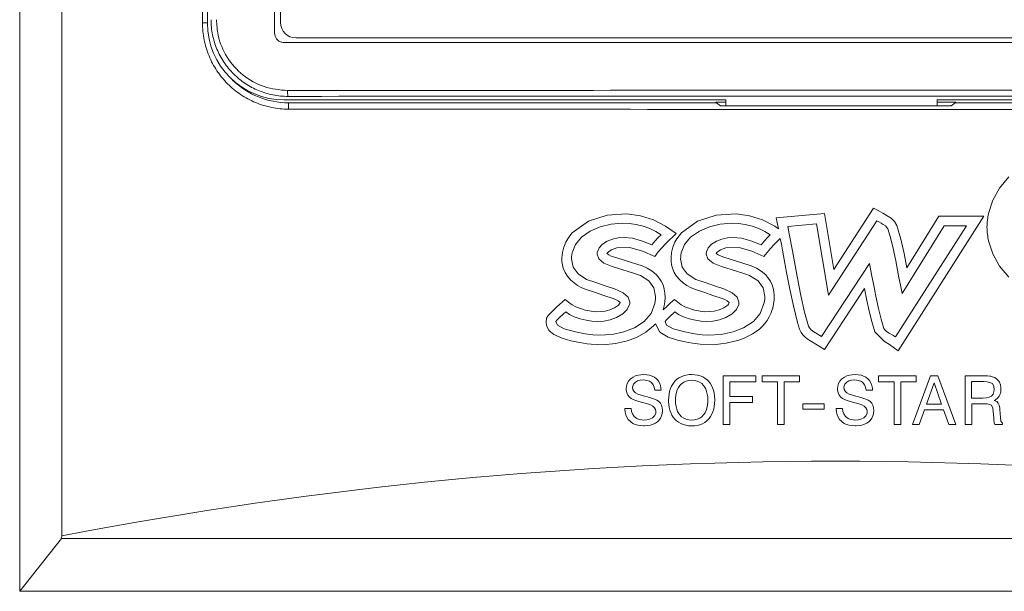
# Model space of a CAD drawing. Header units: inches. Extents: x 2934 to 6866, y 422 to 3136.
# Tile 20 of 84: x 3485 to 3536, y 1769 to 1799. Entities that reach past the tile are written whole.
import ezdxf

# ---------------------------------------------------------------- set-up
doc = ezdxf.new("R2010")
doc.units = ezdxf.units.IN
doc.header["$MEASUREMENT"] = 0
doc.layers.add('PWR_0400HP', color=7, linetype='Continuous')

# ---------------------------------------------------------------- blocks, each defined once
blk = doc.blocks.new('SSW6 S5 FRONT VIEW')
at = {"color": 7, "linetype": 'Continuous', "lineweight": 15}
for p, q in [((57.002, -205.699), (57.002, -74.106)), ((59.202, -74.167), (59.202, -202.812)), ((70.274, -176.621), (70.274, -85.621)), ((66.784, -125.777), (66.784, -176.112)), ((66.519, -127.699), (66.519, -176.099)), ((70.586, -132.923), (70.586, -176.076)), ((66.519, -176.099), (66.784, -176.099)), ((127.386, -176.876), (71.386, -176.876)), ((127.774, -177.121), (70.774, -177.121)), ((70.782, -180.111), (93.774, -180.111)), ((71.002, -180.586), (71.002, -180.258)), ((93.289, -180.258), (71.002, -180.258)), ((93.252, -180.232), (93.774, -180.232)), ((93.252, -180.232), (93.252, -180.258)), ((93.502, -180.407), (93.289, -180.258)), ((105.502, -180.407), (93.502, -180.407)), ((93.774, -180.111), (93.774, -180.407)), ((104.774, -180.111), (127.766, -180.111)), ((104.774, -180.111), (104.774, -180.407)), ((104.774, -180.232), (105.752, -180.232)), ((105.714, -180.258), (105.502, -180.407)), ((128.002, -180.258), (105.714, -180.258)), ((105.752, -180.232), (105.752, -180.258)), ((108.032, -184.698), (108.51, -184.117)), ((107.676, -185.333), (108.032, -184.698)), ((107.453, -186.014), (107.676, -185.333)), ((86.617, -186.428), (87.593, -186.105)), ((88.623, -186.036), (87.593, -186.105)), ((88.623, -186.036), (89.329, -186.136)), ((92.302, -186.428), (93.278, -186.105)), ((93.278, -186.105), (94.309, -186.036)), ((94.309, -186.036), (95.014, -186.136)), ((96.396, -186.244), (98.908, -186.018)), ((98.908, -186.018), (99.405, -188.933)), ((99.405, -188.933), (101.469, -185.741)), ((101.469, -185.741), (101.709, -185.871)), ((101.709, -185.871), (101.948, -186.002)), ((101.948, -186.002), (102.185, -186.136)), ((85.779, -187.028), (86.617, -186.428)), ((87.238, -186.712), (87.799, -186.575)), ((87.799, -186.575), (88.4, -186.529)), ((88.4, -186.529), (88.748, -186.547)), ((88.748, -186.547), (89.102, -186.6)), ((89.102, -186.6), (89.464, -186.688)), ((89.329, -186.136), (90.008, -186.349)), ((90.008, -186.349), (90.635, -186.684)), ((91.465, -187.027), (92.302, -186.428)), ((92.924, -186.712), (93.484, -186.575)), ((93.484, -186.575), (94.086, -186.529)), ((94.086, -186.529), (94.433, -186.547)), ((94.433, -186.547), (94.788, -186.6)), ((94.788, -186.6), (95.15, -186.688)), ((95.014, -186.136), (95.693, -186.349)), ((95.693, -186.349), (96.321, -186.684)), ((96.517, -186.822), (96.396, -186.244)), ((97.001, -186.692), (98.492, -186.558)), ((98.492, -186.558), (99.128, -190.283)), ((99.128, -190.283), (101.638, -186.402)), ((101.638, -186.402), (101.751, -186.464)), ((101.751, -186.464), (101.638, -186.402)), ((101.751, -186.464), (101.864, -186.528)), ((101.864, -186.528), (101.751, -186.464)), ((101.864, -186.528), (101.977, -186.593)), ((101.977, -186.593), (101.864, -186.528)), ((101.977, -186.593), (102.091, -186.672)), ((102.091, -186.672), (101.977, -186.593)), ((102.185, -186.136), (102.387, -186.27)), ((102.387, -186.27), (102.553, -186.431)), ((102.553, -186.431), (102.677, -186.639)), ((102.677, -186.639), (102.893, -187.367)), ((107.213, -186.156), (102.753, -193.175)), ((103.203, -188.852), (104.864, -186.156)), ((104.864, -186.156), (107.213, -186.156)), ((85.651, -187.182), (85.779, -187.028)), ((86.258, -187.259), (86.718, -186.939)), ((86.718, -186.939), (87.238, -186.712)), ((89.464, -186.688), (89.812, -186.808)), ((89.812, -186.808), (90.124, -186.956)), ((90.124, -186.956), (90.401, -187.13)), ((90.401, -187.13), (90.257, -187.272)), ((90.635, -186.684), (91.185, -187.072)), ((91.185, -187.072), (90.651, -187.585)), ((91.337, -187.182), (91.465, -187.027)), ((91.943, -187.259), (92.404, -186.939)), ((92.404, -186.939), (92.924, -186.712)), ((95.15, -186.688), (95.497, -186.808)), ((95.497, -186.808), (95.809, -186.956)), ((95.809, -186.956), (96.086, -187.13)), ((96.086, -187.13), (95.942, -187.272)), ((96.321, -186.684), (96.517, -186.822)), ((97.077, -187.086), (97.001, -186.692)), ((97.239, -187.958), (97.077, -187.086)), ((102.091, -186.672), (102.168, -186.747)), ((102.168, -186.747), (102.091, -186.672)), ((102.168, -186.747), (102.21, -186.819)), ((102.21, -186.819), (102.168, -186.747)), ((102.21, -186.819), (102.354, -187.279)), ((106.303, -186.657), (102.62, -192.452)), ((102.966, -190.191), (105.143, -186.657)), ((105.143, -186.657), (106.303, -186.657)), ((85.333, -187.781), (85.438, -187.513)), ((85.438, -187.513), (85.539, -187.34)), ((85.539, -187.34), (85.651, -187.182)), ((85.771, -188.063), (85.942, -187.634)), ((85.942, -187.634), (86.258, -187.259)), ((87.346, -187.627), (87.174, -187.809)), ((87.602, -187.469), (87.346, -187.627)), ((87.881, -187.36), (87.602, -187.469)), ((88.173, -187.294), (87.881, -187.36)), ((88.478, -187.272), (88.173, -187.294)), ((88.909, -187.313), (88.478, -187.272)), ((89.392, -187.438), (88.909, -187.313)), ((89.927, -187.646), (89.392, -187.438)), ((90.099, -187.444), (89.927, -187.646)), ((90.257, -187.272), (90.099, -187.444)), ((90.651, -187.585), (90.451, -187.803)), ((91.019, -187.781), (91.124, -187.513)), ((91.124, -187.513), (91.225, -187.34)), ((91.225, -187.34), (91.337, -187.182)), ((91.457, -188.063), (91.628, -187.634)), ((91.628, -187.634), (91.943, -187.259)), ((93.032, -187.627), (92.86, -187.809)), ((93.287, -187.469), (93.032, -187.627)), ((93.567, -187.36), (93.287, -187.469)), ((93.859, -187.294), (93.567, -187.36)), ((94.164, -187.272), (93.859, -187.294)), ((94.595, -187.313), (94.164, -187.272)), ((95.078, -187.438), (94.595, -187.313)), ((95.613, -187.646), (95.078, -187.438)), ((95.785, -187.444), (95.613, -187.646)), ((95.942, -187.272), (95.785, -187.444)), ((96.287, -187.637), (96.105, -187.839)), ((96.393, -187.529), (96.287, -187.637)), ((96.287, -187.637), (96.393, -187.529)), ((96.502, -187.424), (96.393, -187.529)), ((96.393, -187.529), (96.502, -187.424)), ((96.612, -187.319), (96.502, -187.424)), ((96.502, -187.424), (96.612, -187.319)), ((96.669, -187.622), (96.612, -187.319)), ((96.725, -187.925), (96.669, -187.622)), ((102.354, -187.279), (102.492, -187.837)), ((102.893, -187.367), (103.059, -188.106)), ((107.676, -188.128), (107.453, -187.447)), ((85.236, -188.335), (85.266, -188.051)), ((85.266, -188.051), (85.333, -187.781)), ((85.739, -188.283), (85.751, -188.175)), ((85.751, -188.175), (85.739, -188.283)), ((85.751, -188.175), (85.771, -188.063)), ((85.771, -188.063), (85.751, -188.175)), ((87.073, -188.098), (87.072, -188.141)), ((87.072, -188.141), (87.073, -188.098)), ((87.072, -188.141), (87.16, -188.391)), ((87.078, -188.056), (87.073, -188.098)), ((87.073, -188.098), (87.078, -188.056)), ((87.086, -188.014), (87.078, -188.056)), ((87.078, -188.056), (87.086, -188.014)), ((87.174, -187.809), (87.086, -188.014)), ((87.609, -188.065), (87.579, -188.109)), ((87.579, -188.109), (87.609, -188.065)), ((87.579, -188.109), (87.686, -188.181)), ((87.686, -188.181), (87.579, -188.109)), ((87.648, -188.028), (87.609, -188.065)), ((87.609, -188.065), (87.648, -188.028)), ((87.69, -187.996), (87.648, -188.028)), ((87.648, -188.028), (87.69, -187.996)), ((87.686, -188.181), (87.807, -188.236)), ((87.807, -188.236), (87.686, -188.181)), ((87.82, -187.922), (87.69, -187.996)), ((87.69, -187.996), (87.82, -187.922)), ((87.954, -187.864), (87.82, -187.922)), ((87.82, -187.922), (87.954, -187.864)), ((88.096, -187.819), (87.954, -187.864)), ((87.954, -187.864), (88.096, -187.819)), ((88.096, -187.819), (88.777, -187.798)), ((89.439, -187.986), (88.777, -187.798)), ((90.07, -188.254), (89.439, -187.986)), ((90.26, -188.027), (90.07, -188.254)), ((90.451, -187.803), (90.26, -188.027)), ((90.922, -188.335), (90.952, -188.051)), ((90.952, -188.051), (91.019, -187.781)), ((91.425, -188.283), (91.437, -188.175)), ((91.437, -188.175), (91.425, -188.283)), ((91.437, -188.175), (91.457, -188.063)), ((91.457, -188.063), (91.437, -188.175)), ((92.759, -188.098), (92.757, -188.141)), ((92.757, -188.141), (92.759, -188.098)), ((92.757, -188.141), (92.845, -188.391)), ((92.763, -188.056), (92.759, -188.098)), ((92.759, -188.098), (92.763, -188.056)), ((92.771, -188.014), (92.763, -188.056)), ((92.763, -188.056), (92.771, -188.014)), ((92.86, -187.809), (92.771, -188.014)), ((93.294, -188.066), (93.265, -188.109)), ((93.265, -188.109), (93.294, -188.066)), ((93.265, -188.109), (93.371, -188.181)), ((93.371, -188.181), (93.265, -188.109)), ((93.333, -188.029), (93.294, -188.066)), ((93.294, -188.066), (93.333, -188.029)), ((93.376, -187.996), (93.333, -188.029)), ((93.333, -188.029), (93.376, -187.996)), ((93.371, -188.181), (93.492, -188.235)), ((93.492, -188.235), (93.371, -188.181)), ((93.506, -187.922), (93.376, -187.996)), ((93.376, -187.996), (93.506, -187.922)), ((93.639, -187.864), (93.506, -187.922)), ((93.506, -187.922), (93.639, -187.864)), ((93.782, -187.819), (93.639, -187.864)), ((93.639, -187.864), (93.782, -187.819)), ((94.462, -187.798), (93.782, -187.819)), ((95.124, -187.985), (94.462, -187.798)), ((95.756, -188.254), (95.124, -187.985)), ((95.929, -188.046), (95.756, -188.254)), ((96.105, -187.839), (95.929, -188.046)), ((96.781, -188.228), (96.725, -187.925)), ((97.489, -189.307), (97.239, -187.958)), ((102.492, -187.837), (102.626, -188.494)), ((103.059, -188.106), (103.203, -188.852)), ((108.032, -188.763), (107.676, -188.128)), ((85.242, -188.516), (85.236, -188.335)), ((85.267, -188.69), (85.242, -188.516)), ((85.308, -188.865), (85.267, -188.69)), ((85.736, -188.388), (85.739, -188.283)), ((85.739, -188.283), (85.736, -188.388)), ((85.823, -188.811), (85.736, -188.388)), ((87.16, -188.391), (87.423, -188.606)), ((87.423, -188.606), (87.863, -188.784)), ((87.807, -188.236), (87.927, -188.28)), ((87.927, -188.28), (87.807, -188.236)), ((88.422, -188.433), (87.927, -188.28)), ((88.422, -188.433), (88.917, -188.585)), ((88.917, -188.585), (89.41, -188.742)), ((90.928, -188.516), (90.922, -188.335)), ((90.952, -188.689), (90.928, -188.516)), ((90.994, -188.865), (90.952, -188.689)), ((91.421, -188.388), (91.425, -188.283)), ((91.425, -188.283), (91.421, -188.388)), ((91.508, -188.811), (91.421, -188.388)), ((92.845, -188.391), (93.109, -188.606)), ((93.109, -188.606), (93.549, -188.784)), ((93.492, -188.235), (93.613, -188.28)), ((93.613, -188.28), (93.492, -188.235)), ((93.613, -188.28), (94.107, -188.433)), ((94.107, -188.433), (94.603, -188.585)), ((94.603, -188.585), (95.096, -188.742)), ((96.941, -189.1), (96.781, -188.228)), ((101.254, -188.634), (98.761, -192.424)), ((101.366, -189.2), (101.254, -188.634)), ((102.626, -188.494), (102.774, -189.27)), ((85.407, -189.091), (85.308, -188.865)), ((85.53, -189.289), (85.407, -189.091)), ((86.084, -189.167), (85.823, -188.811)), ((86.52, -189.456), (86.084, -189.167)), ((87.863, -188.784), (88.641, -189.024)), ((88.641, -189.024), (89.129, -189.177)), ((89.129, -189.177), (89.326, -189.243)), ((89.41, -188.742), (89.686, -188.865)), ((89.686, -188.865), (89.938, -189.029)), ((89.938, -189.029), (90.167, -189.225)), ((91.093, -189.091), (90.994, -188.865)), ((91.215, -189.289), (91.093, -189.091)), ((91.77, -189.167), (91.508, -188.811)), ((92.206, -189.456), (91.77, -189.167)), ((93.549, -188.784), (94.327, -189.024)), ((94.327, -189.024), (94.815, -189.177)), ((94.815, -189.177), (95.012, -189.243)), ((95.096, -188.742), (95.371, -188.865)), ((95.371, -188.865), (95.624, -189.029)), ((95.624, -189.029), (95.853, -189.225)), ((97.106, -189.97), (96.941, -189.1)), ((101.477, -189.766), (101.366, -189.2)), ((108.51, -189.344), (108.032, -188.763)), ((85.686, -189.478), (85.53, -189.289)), ((85.869, -189.64), (85.686, -189.478)), ((86.054, -189.767), (85.869, -189.64)), ((87.01, -189.621), (86.52, -189.456)), ((87.497, -189.785), (87.01, -189.621)), ((89.326, -189.243), (89.766, -189.533)), ((89.766, -189.533), (90.03, -189.9)), ((90.167, -189.225), (90.301, -189.387)), ((90.301, -189.387), (90.411, -189.553)), ((90.411, -189.553), (90.505, -189.74)), ((91.372, -189.478), (91.215, -189.289)), ((91.555, -189.64), (91.372, -189.478)), ((91.74, -189.767), (91.555, -189.64)), ((92.695, -189.621), (92.206, -189.456)), ((93.183, -189.785), (92.695, -189.621)), ((95.012, -189.243), (95.452, -189.533)), ((95.452, -189.533), (95.716, -189.9)), ((95.853, -189.225), (95.986, -189.386)), ((95.986, -189.386), (96.096, -189.553)), ((96.096, -189.553), (96.191, -189.74)), ((97.684, -190.298), (97.489, -189.307)), ((102.774, -189.27), (102.887, -189.835)), ((86.246, -189.875), (86.054, -189.767)), ((86.452, -189.961), (86.246, -189.875)), ((86.937, -190.122), (86.452, -189.961)), ((87.421, -190.285), (86.937, -190.122)), ((87.983, -189.95), (87.497, -189.785)), ((88.423, -190.146), (87.983, -189.95)), ((88.687, -190.374), (88.423, -190.146)), ((90.03, -189.9), (90.118, -190.346)), ((90.505, -189.74), (90.571, -189.959)), ((90.571, -189.959), (90.607, -190.176)), ((90.607, -190.176), (90.617, -190.405)), ((91.931, -189.875), (91.74, -189.767)), ((92.138, -189.961), (91.931, -189.875)), ((92.622, -190.122), (92.138, -189.961)), ((93.107, -190.285), (92.622, -190.122)), ((93.669, -189.95), (93.183, -189.785)), ((94.109, -190.146), (93.669, -189.95)), ((94.373, -190.374), (94.109, -190.146)), ((95.716, -189.9), (95.804, -190.346)), ((96.191, -189.74), (96.264, -189.976)), ((96.264, -189.976), (96.298, -190.263)), ((97.291, -190.836), (97.106, -189.97)), ((101, -189.931), (98.917, -193.097)), ((101.122, -190.558), (101, -189.931)), ((101.586, -190.331), (101.477, -189.766)), ((102.887, -189.835), (102.966, -190.191)), ((84.982, -190.891), (85.41, -190.502)), ((85.41, -190.502), (85.589, -190.641)), ((85.589, -190.641), (85.768, -190.773)), ((87.903, -190.453), (87.421, -190.285)), ((88.032, -190.505), (87.903, -190.453)), ((87.903, -190.453), (88.032, -190.505)), ((88.163, -190.571), (88.032, -190.505)), ((88.032, -190.505), (88.163, -190.571)), ((88.163, -190.571), (88.271, -190.656)), ((88.271, -190.656), (88.163, -190.571)), ((88.226, -190.749), (88.251, -190.707)), ((88.251, -190.707), (88.226, -190.749)), ((88.251, -190.707), (88.271, -190.656)), ((88.271, -190.656), (88.251, -190.707)), ((88.775, -190.636), (88.687, -190.374)), ((88.761, -190.763), (88.769, -190.721)), ((88.769, -190.721), (88.761, -190.763)), ((88.769, -190.721), (88.773, -190.678)), ((88.773, -190.678), (88.769, -190.721)), ((88.773, -190.678), (88.775, -190.636)), ((88.775, -190.636), (88.773, -190.678)), ((90.075, -190.714), (89.879, -191.225)), ((90.099, -190.588), (90.075, -190.714)), ((90.075, -190.714), (90.099, -190.588)), ((90.113, -190.465), (90.099, -190.588)), ((90.099, -190.588), (90.113, -190.465)), ((90.118, -190.346), (90.113, -190.465)), ((90.113, -190.465), (90.118, -190.346)), ((90.598, -190.621), (90.561, -190.831)), ((90.617, -190.405), (90.598, -190.621)), ((90.701, -190.86), (90.899, -190.681)), ((90.899, -190.681), (91.096, -190.502)), ((91.096, -190.502), (91.274, -190.64)), ((91.274, -190.64), (91.453, -190.773)), ((93.589, -190.453), (93.107, -190.285)), ((93.717, -190.505), (93.589, -190.453)), ((93.589, -190.453), (93.717, -190.505)), ((93.848, -190.571), (93.717, -190.505)), ((93.717, -190.505), (93.848, -190.571)), ((93.957, -190.656), (93.848, -190.571)), ((93.848, -190.571), (93.957, -190.656)), ((93.911, -190.749), (93.937, -190.707)), ((93.937, -190.707), (93.911, -190.749)), ((93.937, -190.707), (93.957, -190.656)), ((93.957, -190.656), (93.937, -190.707)), ((94.461, -190.636), (94.373, -190.374)), ((94.446, -190.763), (94.454, -190.721)), ((94.454, -190.721), (94.446, -190.763)), ((94.454, -190.721), (94.459, -190.678)), ((94.459, -190.678), (94.454, -190.721)), ((94.459, -190.678), (94.461, -190.636)), ((94.461, -190.636), (94.459, -190.678)), ((95.761, -190.714), (95.565, -191.225)), ((95.785, -190.588), (95.761, -190.714)), ((95.761, -190.714), (95.785, -190.588)), ((95.799, -190.465), (95.785, -190.588)), ((95.785, -190.588), (95.799, -190.465)), ((95.804, -190.346), (95.799, -190.465)), ((95.799, -190.465), (95.804, -190.346)), ((96.293, -190.54), (96.249, -190.824)), ((96.298, -190.263), (96.293, -190.54)), ((97.881, -191.157), (97.684, -190.298)), ((101.243, -191.104), (101.122, -190.558)), ((101.724, -190.97), (101.586, -190.331)), ((84.529, -191.332), (84.674, -191.179)), ((84.674, -191.179), (84.827, -191.033)), ((84.827, -191.033), (84.982, -190.891)), ((85.155, -191.411), (85.439, -191.152)), ((85.439, -191.152), (85.629, -191.279)), ((85.768, -190.773), (85.96, -190.887)), ((85.96, -190.887), (86.455, -191.061)), ((86.455, -191.061), (86.968, -191.141)), ((86.968, -191.141), (87.49, -191.105)), ((87.49, -191.105), (87.74, -191.038)), ((87.74, -191.038), (87.978, -190.937)), ((88.191, -190.791), (87.978, -190.937)), ((88.082, -191.442), (88.419, -191.253)), ((88.191, -190.791), (88.226, -190.749)), ((88.226, -190.749), (88.191, -190.791)), ((88.419, -191.253), (88.645, -191.027)), ((88.645, -191.027), (88.761, -190.763)), ((89.879, -191.225), (89.526, -191.647)), ((90.561, -190.831), (90.505, -191.04)), ((90.505, -191.04), (90.701, -190.86)), ((90.841, -191.411), (91.124, -191.152)), ((91.124, -191.152), (91.314, -191.279)), ((91.453, -190.773), (91.646, -190.887)), ((91.646, -190.887), (92.14, -191.061)), ((92.14, -191.061), (92.653, -191.141)), ((92.653, -191.141), (93.175, -191.105)), ((93.175, -191.105), (93.425, -191.038)), ((93.425, -191.038), (93.664, -190.937)), ((93.664, -190.937), (93.876, -190.791)), ((93.768, -191.442), (94.104, -191.253)), ((93.876, -190.791), (93.911, -190.749)), ((93.911, -190.749), (93.876, -190.791)), ((94.104, -191.253), (94.33, -191.027)), ((94.33, -191.027), (94.446, -190.763)), ((95.565, -191.225), (95.212, -191.647)), ((96.134, -191.201), (96.035, -191.402)), ((96.177, -191.076), (96.134, -191.201)), ((96.134, -191.201), (96.177, -191.076)), ((96.216, -190.952), (96.177, -191.076)), ((96.177, -191.076), (96.216, -190.952)), ((96.249, -190.824), (96.216, -190.952)), ((96.216, -190.952), (96.249, -190.824)), ((97.506, -191.695), (97.291, -190.836)), ((98.082, -191.887), (97.881, -191.157)), ((101.378, -191.645), (101.243, -191.104)), ((101.864, -191.529), (101.724, -190.97)), ((84.415, -191.691), (84.438, -191.48)), ((84.435, -191.846), (84.415, -191.691)), ((84.415, -191.691), (84.435, -191.846)), ((84.438, -191.48), (84.529, -191.332)), ((84.529, -191.332), (84.438, -191.48)), ((84.923, -191.647), (84.983, -191.576)), ((84.983, -191.576), (84.923, -191.647)), ((85.006, -191.845), (84.923, -191.647)), ((84.983, -191.576), (85.155, -191.411)), ((85.629, -191.279), (85.879, -191.397)), ((85.879, -191.397), (86.188, -191.505)), ((86.188, -191.505), (86.503, -191.584)), ((86.503, -191.584), (86.797, -191.631)), ((86.797, -191.631), (87.072, -191.647)), ((87.072, -191.647), (87.419, -191.624)), ((87.419, -191.624), (87.756, -191.556)), ((87.756, -191.556), (88.082, -191.442)), ((89.526, -191.647), (89.015, -191.979)), ((90.11, -191.763), (90.017, -191.868)), ((90.017, -191.868), (90.11, -191.763)), ((90.339, -192.2), (90.11, -191.763)), ((90.608, -191.647), (90.669, -191.576)), ((90.669, -191.576), (90.608, -191.647)), ((90.692, -191.845), (90.608, -191.647)), ((90.669, -191.576), (90.841, -191.411)), ((91.314, -191.279), (91.564, -191.397)), ((91.564, -191.397), (91.874, -191.505)), ((91.874, -191.505), (92.188, -191.584)), ((92.188, -191.584), (92.483, -191.631)), ((92.483, -191.631), (92.757, -191.647)), ((92.757, -191.647), (93.105, -191.624)), ((93.105, -191.624), (93.442, -191.556)), ((93.442, -191.556), (93.768, -191.442)), ((95.212, -191.647), (94.701, -191.979)), ((95.792, -191.768), (95.667, -191.9)), ((95.923, -191.587), (95.792, -191.768)), ((96.035, -191.402), (95.923, -191.587)), ((97.556, -191.877), (97.506, -191.695)), ((101.535, -192.182), (101.378, -191.645)), ((102.004, -192.007), (101.864, -191.529)), ((84.488, -191.985), (84.435, -191.846)), ((84.435, -191.846), (84.488, -191.985)), ((84.561, -192.1), (84.488, -191.985)), ((84.488, -191.985), (84.561, -192.1)), ((84.642, -192.185), (84.561, -192.1)), ((84.561, -192.1), (84.642, -192.185)), ((84.725, -192.258), (84.642, -192.185)), ((84.642, -192.185), (84.725, -192.258)), ((84.82, -192.328), (84.725, -192.258)), ((84.725, -192.258), (84.82, -192.328)), ((85.35, -192.027), (85.006, -191.845)), ((85.955, -192.191), (85.35, -192.027)), ((86.454, -192.285), (85.955, -192.191)), ((86.857, -192.342), (86.454, -192.285)), ((88.467, -192.191), (87.85, -192.318)), ((89.015, -191.979), (88.467, -192.191)), ((89.604, -192.21), (89.15, -192.466)), ((90.017, -191.868), (89.604, -192.21)), ((90.776, -192.463), (90.339, -192.2)), ((91.036, -192.027), (90.692, -191.845)), ((91.64, -192.191), (91.036, -192.027)), ((92.139, -192.285), (91.64, -192.191)), ((92.542, -192.342), (92.139, -192.285)), ((94.153, -192.191), (93.536, -192.318)), ((94.701, -191.979), (94.153, -192.191)), ((95.4, -192.138), (95.173, -192.287)), ((95.538, -192.022), (95.4, -192.138)), ((95.667, -191.9), (95.538, -192.022)), ((97.615, -192.055), (97.556, -191.877)), ((97.694, -192.226), (97.615, -192.055)), ((97.788, -192.344), (97.694, -192.226)), ((97.694, -192.226), (97.788, -192.344)), ((98.133, -191.98), (98.082, -191.887)), ((98.082, -191.887), (98.133, -191.98)), ((98.227, -192.082), (98.133, -191.98)), ((98.133, -191.98), (98.227, -192.082)), ((98.365, -192.191), (98.227, -192.082)), ((98.761, -192.424), (98.365, -192.191)), ((102.039, -192.689), (101.535, -192.182)), ((102.052, -192.085), (102.004, -192.007)), ((102.004, -192.007), (102.052, -192.085)), ((102.146, -192.167), (102.052, -192.085)), ((102.052, -192.085), (102.146, -192.167)), ((102.288, -192.255), (102.146, -192.167)), ((102.146, -192.167), (102.288, -192.255)), ((102.466, -192.358), (102.288, -192.255)), ((85.246, -192.52), (84.82, -192.328)), ((85.697, -192.647), (85.246, -192.52)), ((86.156, -192.74), (85.697, -192.647)), ((86.355, -192.775), (86.156, -192.74)), ((86.554, -192.807), (86.355, -192.775)), ((87.163, -192.36), (86.857, -192.342)), ((87.85, -192.318), (87.163, -192.36)), ((88.026, -192.797), (87.392, -192.858)), ((88.026, -192.797), (88.649, -192.659)), ((89.15, -192.466), (88.649, -192.659)), ((91.26, -192.616), (90.776, -192.463)), ((91.65, -192.704), (91.26, -192.616)), ((92.044, -192.777), (91.65, -192.704)), ((92.44, -192.834), (92.044, -192.777)), ((92.849, -192.36), (92.542, -192.342)), ((93.536, -192.318), (92.849, -192.36)), ((93.796, -192.784), (93.119, -192.857)), ((94.456, -192.62), (93.796, -192.784)), ((94.695, -192.531), (94.456, -192.62)), ((94.94, -192.416), (94.695, -192.531)), ((95.173, -192.287), (94.94, -192.416)), ((97.889, -192.447), (97.788, -192.344)), ((97.788, -192.344), (97.889, -192.447)), ((98.003, -192.546), (97.889, -192.447)), ((97.889, -192.447), (98.003, -192.546)), ((98.917, -193.097), (98.003, -192.546)), ((102.307, -192.846), (102.039, -192.689)), ((102.577, -192.424), (102.466, -192.358)), ((102.466, -192.358), (102.577, -192.424)), ((102.62, -192.452), (102.577, -192.424)), ((102.577, -192.424), (102.62, -192.452)), ((86.754, -192.834), (86.554, -192.807)), ((87.392, -192.858), (86.754, -192.834)), ((93.119, -192.857), (92.44, -192.834)), ((102.753, -193.175), (102.307, -192.846)), ((88.643, -194.877), (88.709, -194.757)), ((88.709, -194.757), (88.643, -194.877)), ((88.709, -194.757), (88.799, -194.651)), ((88.799, -194.651), (88.709, -194.757)), ((88.799, -194.651), (88.839, -194.616)), ((88.839, -194.616), (88.799, -194.651)), ((88.839, -194.616), (88.948, -194.539)), ((88.948, -194.539), (88.839, -194.616)), ((88.948, -194.539), (89.07, -194.481)), ((89.07, -194.481), (88.948, -194.539)), ((89.072, -194.804), (88.974, -194.908)), ((88.974, -194.908), (89.072, -194.804)), ((89.07, -194.481), (89.205, -194.442)), ((89.205, -194.442), (89.07, -194.481)), ((89.18, -194.744), (89.072, -194.804)), ((89.072, -194.804), (89.18, -194.744)), ((89.316, -194.708), (89.18, -194.744)), ((89.18, -194.744), (89.316, -194.708)), ((89.205, -194.442), (89.355, -194.417)), ((89.355, -194.417), (89.205, -194.442)), ((89.487, -194.693), (89.316, -194.708)), ((89.316, -194.708), (89.487, -194.693)), ((89.355, -194.417), (89.498, -194.409)), ((89.498, -194.409), (89.355, -194.417)), ((89.662, -194.714), (89.487, -194.693)), ((89.498, -194.409), (89.662, -194.419)), ((89.662, -194.419), (89.498, -194.409)), ((89.662, -194.419), (89.809, -194.445)), ((89.809, -194.445), (89.662, -194.419)), ((89.793, -194.758), (89.662, -194.714)), ((89.662, -194.714), (89.793, -194.758)), ((89.906, -194.831), (89.793, -194.758)), ((89.793, -194.758), (89.906, -194.831)), ((89.809, -194.445), (89.942, -194.489)), ((89.942, -194.489), (89.809, -194.445)), ((89.995, -194.939), (89.906, -194.831)), ((89.906, -194.831), (89.995, -194.939)), ((89.942, -194.489), (90.061, -194.55)), ((90.061, -194.55), (89.942, -194.489)), ((90.061, -194.55), (90.16, -194.625)), ((90.16, -194.625), (90.061, -194.55)), ((90.16, -194.625), (90.254, -194.726)), ((90.254, -194.726), (90.16, -194.625)), ((90.254, -194.726), (90.324, -194.842)), ((90.324, -194.842), (90.254, -194.726)), ((90.324, -194.842), (90.373, -194.974)), ((90.373, -194.974), (90.324, -194.842)), ((91.084, -194.799), (91.008, -194.905)), ((91.116, -194.763), (91.084, -194.799)), ((91.214, -194.668), (91.116, -194.763)), ((91.321, -194.588), (91.214, -194.668)), ((91.441, -194.523), (91.321, -194.588)), ((91.569, -194.472), (91.441, -194.523)), ((91.47, -194.888), (91.581, -194.81)), ((91.71, -194.437), (91.569, -194.472)), ((91.581, -194.81), (91.707, -194.755)), ((91.707, -194.755), (91.846, -194.721)), ((91.86, -194.416), (91.71, -194.437)), ((91.846, -194.721), (91.999, -194.709)), ((91.999, -194.409), (91.86, -194.416)), ((92.158, -194.417), (91.999, -194.409)), ((91.999, -194.709), (92.144, -194.72)), ((92.144, -194.72), (92.283, -194.752)), ((92.306, -194.44), (92.158, -194.417)), ((92.283, -194.752), (92.409, -194.807)), ((92.444, -194.478), (92.306, -194.44)), ((92.409, -194.807), (92.522, -194.884)), ((92.572, -194.53), (92.444, -194.478)), ((92.69, -194.598), (92.572, -194.53)), ((92.797, -194.68), (92.69, -194.598)), ((92.881, -194.763), (92.797, -194.68)), ((92.961, -194.865), (92.881, -194.763)), ((93.631, -194.475), (95.334, -194.475)), ((93.631, -197.014), (93.631, -194.475)), ((93.976, -194.795), (93.976, -195.557)), ((95.334, -194.795), (93.976, -194.795)), ((95.334, -194.475), (95.334, -194.795)), ((95.672, -194.475), (97.619, -194.475)), ((95.672, -194.784), (95.672, -194.475)), ((96.473, -194.784), (95.672, -194.784)), ((96.473, -197.014), (96.473, -194.784)), ((96.819, -194.784), (96.819, -197.014)), ((97.619, -194.784), (96.819, -194.784)), ((97.619, -194.475), (97.619, -194.784)), ((99.65, -194.877), (99.716, -194.757)), ((99.716, -194.757), (99.65, -194.877)), ((99.716, -194.757), (99.806, -194.651)), ((99.806, -194.651), (99.716, -194.757)), ((99.806, -194.651), (99.846, -194.616)), ((99.846, -194.616), (99.806, -194.651)), ((99.846, -194.616), (99.954, -194.539)), ((99.954, -194.539), (99.846, -194.616)), ((99.954, -194.539), (100.077, -194.481)), ((100.077, -194.481), (99.954, -194.539)), ((100.078, -194.804), (99.98, -194.908)), ((99.98, -194.908), (100.078, -194.804)), ((100.077, -194.481), (100.211, -194.442)), ((100.211, -194.442), (100.077, -194.481)), ((100.187, -194.744), (100.078, -194.804)), ((100.078, -194.804), (100.187, -194.744)), ((100.323, -194.708), (100.187, -194.744)), ((100.187, -194.744), (100.323, -194.708)), ((100.211, -194.442), (100.361, -194.417)), ((100.361, -194.417), (100.211, -194.442)), ((100.494, -194.693), (100.323, -194.708)), ((100.361, -194.417), (100.505, -194.409)), ((100.505, -194.409), (100.361, -194.417)), ((100.668, -194.714), (100.494, -194.693)), ((100.505, -194.409), (100.668, -194.419)), ((100.668, -194.419), (100.505, -194.409)), ((100.668, -194.419), (100.815, -194.445)), ((100.815, -194.445), (100.668, -194.419)), ((100.8, -194.758), (100.668, -194.714)), ((100.668, -194.714), (100.8, -194.758)), ((100.912, -194.831), (100.8, -194.758)), ((100.8, -194.758), (100.912, -194.831)), ((100.815, -194.445), (100.948, -194.489)), ((100.948, -194.489), (100.815, -194.445)), ((101.002, -194.939), (100.912, -194.831)), ((100.912, -194.831), (101.002, -194.939)), ((100.948, -194.489), (101.068, -194.55)), ((101.068, -194.55), (100.948, -194.489)), ((101.068, -194.55), (101.167, -194.625)), ((101.167, -194.625), (101.068, -194.55)), ((101.167, -194.625), (101.26, -194.726)), ((101.26, -194.726), (101.167, -194.625)), ((101.26, -194.726), (101.331, -194.842)), ((101.331, -194.842), (101.26, -194.726)), ((101.331, -194.842), (101.38, -194.974)), ((101.38, -194.974), (101.331, -194.842)), ((101.734, -194.784), (101.734, -194.475)), ((101.734, -194.475), (103.682, -194.475)), ((102.535, -194.784), (101.734, -194.784)), ((102.535, -197.014), (102.535, -194.784)), ((102.881, -194.784), (102.881, -197.014)), ((103.682, -194.784), (102.881, -194.784)), ((103.489, -197.014), (104.431, -194.475)), ((103.682, -194.475), (103.682, -194.784)), ((104.621, -194.839), (104.223, -195.959)), ((104.431, -194.475), (104.812, -194.475)), ((105.014, -195.959), (104.621, -194.839)), ((104.812, -194.475), (105.757, -197.014)), ((106.239, -194.475), (107.222, -194.475)), ((106.239, -197.014), (106.239, -194.475)), ((106.577, -194.773), (106.577, -195.633)), ((107.199, -194.773), (106.577, -194.773)), ((107.393, -194.787), (107.199, -194.773)), ((107.222, -194.475), (107.399, -194.48)), ((107.528, -194.819), (107.393, -194.787)), ((107.399, -194.48), (107.532, -194.491)), ((107.532, -194.491), (107.399, -194.48)), ((107.655, -194.883), (107.528, -194.819)), ((107.532, -194.491), (107.575, -194.497)), ((107.575, -194.497), (107.532, -194.491)), ((107.575, -194.497), (107.717, -194.538)), ((107.717, -194.538), (107.575, -194.497)), ((107.717, -194.538), (107.777, -194.565)), ((107.777, -194.565), (107.717, -194.538)), ((107.777, -194.565), (107.896, -194.65)), ((107.896, -194.65), (107.777, -194.565)), ((107.896, -194.65), (107.99, -194.758)), ((107.99, -194.758), (107.896, -194.65)), ((107.99, -194.758), (108.02, -194.81)), ((108.02, -194.81), (107.99, -194.758)), ((108.02, -194.81), (108.072, -194.937)), ((108.072, -194.937), (108.02, -194.81)), ((88.591, -195.162), (88.605, -195.012)), ((88.605, -195.012), (88.591, -195.162)), ((88.593, -195.212), (88.591, -195.162)), ((88.591, -195.162), (88.593, -195.212)), ((88.617, -195.361), (88.593, -195.212)), ((88.593, -195.212), (88.617, -195.361)), ((88.605, -195.012), (88.643, -194.877)), ((88.643, -194.877), (88.605, -195.012)), ((88.672, -195.486), (88.617, -195.361)), ((88.617, -195.361), (88.672, -195.486)), ((88.974, -194.908), (88.913, -195.066)), ((88.913, -195.066), (88.974, -194.908)), ((88.913, -195.066), (88.939, -195.196)), ((88.939, -195.196), (88.913, -195.066)), ((88.939, -195.196), (88.991, -195.281)), ((88.991, -195.281), (88.939, -195.196)), ((88.991, -195.281), (89.078, -195.359)), ((89.078, -195.359), (88.991, -195.281)), ((89.078, -195.359), (89.2, -195.428)), ((89.2, -195.428), (89.078, -195.359)), ((90.05, -195.067), (89.995, -194.939)), ((89.995, -194.939), (90.05, -195.067)), ((90.076, -195.222), (90.05, -195.067)), ((90.05, -195.067), (90.076, -195.222)), ((90.405, -195.22), (90.076, -195.222)), ((90.373, -194.974), (90.399, -195.119)), ((90.399, -195.119), (90.373, -194.974)), ((90.399, -195.119), (90.405, -195.22)), ((90.405, -195.22), (90.399, -195.119)), ((90.849, -195.28), (90.82, -195.427)), ((90.89, -195.145), (90.849, -195.28)), ((90.944, -195.02), (90.89, -195.145)), ((91.008, -194.905), (90.944, -195.02)), ((91.171, -195.482), (91.2, -195.336)), ((91.2, -195.336), (91.246, -195.206)), ((91.246, -195.206), (91.304, -195.089)), ((91.304, -195.089), (91.378, -194.985)), ((91.378, -194.985), (91.47, -194.888)), ((92.522, -194.884), (92.618, -194.985)), ((92.618, -194.985), (92.666, -195.047)), ((92.666, -195.047), (92.728, -195.16)), ((92.728, -195.16), (92.777, -195.286)), ((92.777, -195.286), (92.812, -195.427)), ((93.03, -194.975), (92.961, -194.865)), ((93.086, -195.098), (93.03, -194.975)), ((93.132, -195.229), (93.086, -195.098)), ((93.166, -195.371), (93.132, -195.229)), ((99.598, -195.162), (99.612, -195.012)), ((99.612, -195.012), (99.598, -195.162)), ((99.599, -195.212), (99.598, -195.162)), ((99.598, -195.162), (99.599, -195.212)), ((99.624, -195.361), (99.599, -195.212)), ((99.599, -195.212), (99.624, -195.361)), ((99.612, -195.012), (99.65, -194.877)), ((99.65, -194.877), (99.612, -195.012)), ((99.679, -195.486), (99.624, -195.361)), ((99.624, -195.361), (99.679, -195.486)), ((99.98, -194.908), (99.92, -195.066)), ((99.92, -195.066), (99.98, -194.908)), ((99.92, -195.066), (99.945, -195.196)), ((99.945, -195.196), (99.92, -195.066)), ((99.945, -195.196), (99.997, -195.281)), ((99.997, -195.281), (99.945, -195.196)), ((99.997, -195.281), (100.084, -195.359)), ((100.084, -195.359), (99.997, -195.281)), ((100.084, -195.359), (100.207, -195.428)), ((100.207, -195.428), (100.084, -195.359)), ((101.057, -195.067), (101.002, -194.939)), ((101.002, -194.939), (101.057, -195.067)), ((101.083, -195.222), (101.057, -195.067)), ((101.057, -195.067), (101.083, -195.222)), ((101.412, -195.22), (101.083, -195.222)), ((101.38, -194.974), (101.406, -195.119)), ((101.406, -195.119), (101.38, -194.974)), ((101.406, -195.119), (101.412, -195.22)), ((101.412, -195.22), (101.406, -195.119)), ((107.727, -195.026), (107.655, -194.883)), ((107.696, -195.434), (107.739, -195.3)), ((107.747, -195.185), (107.727, -195.026)), ((107.739, -195.3), (107.747, -195.185)), ((108.089, -195.332), (108.048, -195.466)), ((108.048, -195.466), (108.089, -195.332)), ((108.072, -194.937), (108.098, -195.081)), ((108.098, -195.081), (108.072, -194.937)), ((108.103, -195.179), (108.089, -195.332)), ((108.089, -195.332), (108.103, -195.179)), ((108.098, -195.081), (108.103, -195.179)), ((108.103, -195.179), (108.098, -195.081)), ((88.758, -195.589), (88.672, -195.486)), ((88.672, -195.486), (88.758, -195.589)), ((88.764, -195.595), (88.758, -195.589)), ((88.758, -195.589), (88.764, -195.595)), ((88.845, -195.653), (88.764, -195.595)), ((88.764, -195.595), (88.845, -195.653)), ((88.954, -195.708), (88.845, -195.653)), ((88.845, -195.653), (88.954, -195.708)), ((89.088, -195.761), (88.954, -195.708)), ((88.954, -195.708), (89.088, -195.761)), ((89.251, -195.813), (89.088, -195.761)), ((89.088, -195.761), (89.251, -195.813)), ((89.2, -195.428), (89.358, -195.489)), ((89.358, -195.489), (89.2, -195.428)), ((89.44, -195.862), (89.251, -195.813)), ((89.358, -195.489), (89.547, -195.54)), ((89.498, -195.876), (89.44, -195.862)), ((89.44, -195.862), (89.498, -195.876)), ((89.547, -195.54), (89.689, -195.575)), ((89.689, -195.575), (89.547, -195.54)), ((89.689, -195.575), (89.726, -195.584)), ((89.726, -195.584), (89.689, -195.575)), ((89.726, -195.584), (89.913, -195.633)), ((89.913, -195.633), (90.064, -195.685)), ((90.064, -195.685), (89.913, -195.633)), ((90.064, -195.685), (90.183, -195.739)), ((90.183, -195.739), (90.064, -195.685)), ((90.183, -195.739), (90.272, -195.796)), ((90.272, -195.796), (90.368, -195.902)), ((90.368, -195.902), (90.272, -195.796)), ((90.801, -195.581), (90.795, -195.748)), ((90.795, -195.748), (90.797, -195.807)), ((90.797, -195.807), (90.806, -195.969)), ((90.82, -195.427), (90.801, -195.581)), ((91.152, -195.748), (91.155, -195.641)), ((91.159, -195.914), (91.152, -195.748)), ((91.155, -195.641), (91.171, -195.482)), ((92.812, -195.427), (92.834, -195.579)), ((92.838, -195.85), (92.823, -196.009)), ((92.841, -195.748), (92.834, -195.579)), ((92.841, -195.748), (92.838, -195.85)), ((93.187, -195.524), (93.166, -195.371)), ((93.196, -195.687), (93.187, -195.524)), ((93.192, -195.913), (93.198, -195.748)), ((93.198, -195.748), (93.196, -195.687)), ((93.976, -195.557), (95.162, -195.557)), ((93.976, -195.865), (93.976, -197.014)), ((95.162, -195.865), (93.976, -195.865)), ((95.162, -195.557), (95.162, -195.865)), ((99.765, -195.589), (99.679, -195.486)), ((99.679, -195.486), (99.765, -195.589)), ((99.771, -195.595), (99.765, -195.589)), ((99.765, -195.589), (99.771, -195.595)), ((99.852, -195.653), (99.771, -195.595)), ((99.771, -195.595), (99.852, -195.653)), ((99.96, -195.708), (99.852, -195.653)), ((99.852, -195.653), (99.96, -195.708)), ((100.095, -195.761), (99.96, -195.708)), ((99.96, -195.708), (100.095, -195.761)), ((100.257, -195.813), (100.095, -195.761)), ((100.095, -195.761), (100.257, -195.813)), ((100.207, -195.428), (100.364, -195.489)), ((100.364, -195.489), (100.207, -195.428)), ((100.447, -195.862), (100.257, -195.813)), ((100.364, -195.489), (100.554, -195.54)), ((100.505, -195.876), (100.447, -195.862)), ((100.447, -195.862), (100.505, -195.876)), ((100.554, -195.54), (100.696, -195.575)), ((100.696, -195.575), (100.554, -195.54)), ((100.696, -195.575), (100.733, -195.584)), ((100.733, -195.584), (100.696, -195.575)), ((100.733, -195.584), (100.919, -195.633)), ((100.919, -195.633), (101.071, -195.685)), ((101.071, -195.685), (100.919, -195.633)), ((101.071, -195.685), (101.19, -195.739)), ((101.19, -195.739), (101.071, -195.685)), ((101.19, -195.739), (101.278, -195.796)), ((101.278, -195.796), (101.19, -195.739)), ((101.278, -195.796), (101.375, -195.902)), ((101.375, -195.902), (101.278, -195.796)), ((106.577, -195.633), (107.165, -195.633)), ((107.165, -195.633), (107.343, -195.624)), ((107.343, -195.624), (107.487, -195.595)), ((107.487, -195.595), (107.61, -195.538)), ((107.61, -195.538), (107.696, -195.434)), ((107.814, -195.726), (107.754, -195.757)), ((107.754, -195.757), (107.814, -195.726)), ((107.754, -195.757), (107.892, -195.821)), ((107.892, -195.821), (107.754, -195.757)), ((107.929, -195.638), (107.814, -195.726)), ((107.814, -195.726), (107.929, -195.638)), ((107.892, -195.821), (107.965, -195.898)), ((107.965, -195.898), (107.892, -195.821)), ((108.016, -195.529), (107.929, -195.638)), ((107.929, -195.638), (108.016, -195.529)), ((108.048, -195.466), (108.016, -195.529)), ((108.016, -195.529), (108.048, -195.466)), ((88.51, -196.177), (88.844, -196.177)), ((88.512, -196.211), (88.51, -196.177)), ((88.51, -196.177), (88.512, -196.211)), ((88.532, -196.369), (88.512, -196.211)), ((88.512, -196.211), (88.532, -196.369)), ((88.57, -196.511), (88.532, -196.369)), ((88.532, -196.369), (88.57, -196.511)), ((88.844, -196.177), (88.861, -196.329)), ((88.861, -196.329), (88.844, -196.177)), ((88.861, -196.329), (88.908, -196.462)), ((88.908, -196.462), (88.861, -196.329)), ((89.509, -195.879), (89.498, -195.876)), ((89.498, -195.876), (89.509, -195.879)), ((89.702, -195.933), (89.509, -195.879)), ((89.858, -195.995), (89.702, -195.933)), ((89.702, -195.933), (89.858, -195.995)), ((89.98, -196.064), (89.858, -195.995)), ((89.858, -195.995), (89.98, -196.064)), ((90.067, -196.142), (89.98, -196.064)), ((89.98, -196.064), (90.067, -196.142)), ((90.119, -196.226), (90.067, -196.142)), ((90.067, -196.142), (90.119, -196.226)), ((90.136, -196.32), (90.119, -196.226)), ((90.119, -196.226), (90.136, -196.32)), ((90.122, -196.431), (90.136, -196.32)), ((90.136, -196.32), (90.122, -196.431)), ((90.368, -195.902), (90.425, -196.005)), ((90.425, -196.005), (90.368, -195.902)), ((90.425, -196.005), (90.466, -196.139)), ((90.466, -196.139), (90.425, -196.005)), ((90.466, -196.139), (90.479, -196.28)), ((90.479, -196.28), (90.466, -196.139)), ((90.479, -196.28), (90.466, -196.43)), ((90.466, -196.43), (90.479, -196.28)), ((90.806, -195.969), (90.829, -196.122)), ((90.829, -196.122), (90.862, -196.263)), ((90.862, -196.263), (90.908, -196.395)), ((91.181, -196.067), (91.159, -195.914)), ((91.216, -196.206), (91.181, -196.067)), ((91.266, -196.333), (91.216, -196.206)), ((91.33, -196.445), (91.266, -196.333)), ((92.75, -196.286), (92.692, -196.404)), ((92.793, -196.154), (92.75, -196.286)), ((92.823, -196.009), (92.793, -196.154)), ((93.051, -196.476), (93.103, -196.35)), ((93.103, -196.35), (93.144, -196.216)), ((93.144, -196.216), (93.173, -196.069)), ((93.173, -196.069), (93.192, -195.913)), ((97.778, -195.94), (97.778, -196.219)), ((98.905, -195.94), (97.778, -195.94)), ((97.778, -196.219), (98.905, -196.219)), ((98.905, -196.219), (98.905, -195.94)), ((99.518, -196.211), (99.517, -196.177)), ((99.517, -196.177), (99.85, -196.177)), ((99.517, -196.177), (99.518, -196.211)), ((99.538, -196.369), (99.518, -196.211)), ((99.518, -196.211), (99.538, -196.369)), ((99.576, -196.511), (99.538, -196.369)), ((99.538, -196.369), (99.576, -196.511)), ((99.85, -196.177), (99.867, -196.329)), ((99.867, -196.329), (99.85, -196.177)), ((99.867, -196.329), (99.914, -196.462)), ((99.914, -196.462), (99.867, -196.329)), ((100.516, -195.879), (100.505, -195.876)), ((100.505, -195.876), (100.516, -195.879)), ((100.708, -195.933), (100.516, -195.879)), ((100.864, -195.995), (100.708, -195.933)), ((100.708, -195.933), (100.864, -195.995)), ((100.987, -196.064), (100.864, -195.995)), ((100.864, -195.995), (100.987, -196.064)), ((101.074, -196.142), (100.987, -196.064)), ((100.987, -196.064), (101.074, -196.142)), ((101.126, -196.226), (101.074, -196.142)), ((101.074, -196.142), (101.126, -196.226)), ((101.143, -196.32), (101.126, -196.226)), ((101.126, -196.226), (101.143, -196.32)), ((101.129, -196.431), (101.143, -196.32)), ((101.143, -196.32), (101.129, -196.431)), ((101.375, -195.902), (101.432, -196.005)), ((101.432, -196.005), (101.375, -195.902)), ((101.432, -196.005), (101.473, -196.139)), ((101.473, -196.139), (101.432, -196.005)), ((101.473, -196.139), (101.485, -196.28)), ((101.485, -196.28), (101.473, -196.139)), ((101.485, -196.28), (101.473, -196.43)), ((101.473, -196.43), (101.485, -196.28)), ((104.116, -196.255), (103.847, -197.014)), ((105.115, -196.255), (104.116, -196.255)), ((104.223, -195.959), (105.014, -195.959)), ((105.384, -197.014), (105.115, -196.255)), ((106.58, -195.927), (106.58, -197.014)), ((107.191, -195.927), (106.58, -195.927)), ((107.378, -195.937), (107.191, -195.927)), ((107.511, -195.963), (107.378, -195.937)), ((107.378, -195.937), (107.511, -195.963)), ((107.617, -196.012), (107.511, -195.963)), ((107.511, -195.963), (107.617, -196.012)), ((107.676, -196.158), (107.617, -196.012)), ((107.617, -196.012), (107.676, -196.158)), ((107.702, -196.333), (107.676, -196.158)), ((107.724, -196.664), (107.702, -196.333)), ((107.965, -195.898), (108.01, -196.005)), ((108.01, -196.005), (107.965, -195.898)), ((108.01, -196.005), (108.037, -196.161)), ((108.037, -196.161), (108.01, -196.005)), ((108.037, -196.161), (108.043, -196.229)), ((108.043, -196.229), (108.037, -196.161)), ((108.043, -196.229), (108.072, -196.648)), ((88.625, -196.638), (88.57, -196.511)), ((88.57, -196.511), (88.625, -196.638)), ((88.697, -196.749), (88.625, -196.638)), ((88.625, -196.638), (88.697, -196.749)), ((88.787, -196.846), (88.697, -196.749)), ((88.697, -196.749), (88.787, -196.846)), ((88.825, -196.878), (88.787, -196.846)), ((88.787, -196.846), (88.825, -196.878)), ((88.934, -196.951), (88.825, -196.878)), ((88.825, -196.878), (88.934, -196.951)), ((88.908, -196.462), (89, -196.599)), ((89, -196.599), (88.908, -196.462)), ((89, -196.599), (89.136, -196.696)), ((89.136, -196.696), (89, -196.599)), ((89.136, -196.696), (89.263, -196.749)), ((89.263, -196.749), (89.136, -196.696)), ((89.263, -196.749), (89.408, -196.777)), ((89.408, -196.777), (89.263, -196.749)), ((89.408, -196.777), (89.503, -196.782)), ((89.503, -196.782), (89.408, -196.777)), ((89.503, -196.782), (89.665, -196.771)), ((89.665, -196.771), (89.503, -196.782)), ((89.665, -196.771), (89.807, -196.737)), ((89.807, -196.737), (89.665, -196.771)), ((89.807, -196.737), (89.955, -196.671)), ((89.955, -196.671), (89.807, -196.737)), ((89.955, -196.671), (90.067, -196.555)), ((90.067, -196.555), (89.955, -196.671)), ((90.067, -196.555), (90.122, -196.431)), ((90.122, -196.431), (90.067, -196.555)), ((90.217, -196.864), (90.11, -196.939)), ((90.11, -196.939), (90.217, -196.864)), ((90.286, -196.8), (90.217, -196.864)), ((90.217, -196.864), (90.286, -196.8)), ((90.37, -196.69), (90.286, -196.8)), ((90.286, -196.8), (90.37, -196.69)), ((90.431, -196.567), (90.37, -196.69)), ((90.37, -196.69), (90.431, -196.567)), ((90.466, -196.43), (90.431, -196.567)), ((90.431, -196.567), (90.466, -196.43)), ((90.908, -196.395), (90.965, -196.517)), ((90.965, -196.517), (91.035, -196.629)), ((91.035, -196.629), (91.116, -196.73)), ((91.116, -196.73), (91.202, -196.815)), ((91.202, -196.815), (91.309, -196.898)), ((91.309, -196.898), (91.425, -196.965)), ((91.378, -196.509), (91.33, -196.445)), ((91.474, -196.609), (91.378, -196.509)), ((91.586, -196.687), (91.474, -196.609)), ((91.713, -196.742), (91.586, -196.687)), ((91.852, -196.774), (91.713, -196.742)), ((91.999, -196.785), (91.852, -196.774)), ((92.152, -196.774), (91.999, -196.785)), ((92.291, -196.739), (92.152, -196.774)), ((92.416, -196.684), (92.291, -196.739)), ((92.526, -196.604), (92.416, -196.684)), ((92.618, -196.509), (92.526, -196.604)), ((92.692, -196.404), (92.618, -196.509)), ((92.675, -196.905), (92.783, -196.824)), ((92.783, -196.824), (92.881, -196.73)), ((92.881, -196.73), (92.91, -196.696)), ((92.91, -196.696), (92.985, -196.59)), ((92.985, -196.59), (93.051, -196.476)), ((99.632, -196.638), (99.576, -196.511)), ((99.576, -196.511), (99.632, -196.638)), ((99.703, -196.749), (99.632, -196.638)), ((99.632, -196.638), (99.703, -196.749)), ((99.794, -196.846), (99.703, -196.749)), ((99.703, -196.749), (99.794, -196.846)), ((99.832, -196.878), (99.794, -196.846)), ((99.794, -196.846), (99.832, -196.878)), ((99.94, -196.951), (99.832, -196.878)), ((99.832, -196.878), (99.94, -196.951)), ((99.914, -196.462), (100.007, -196.599)), ((100.007, -196.599), (99.914, -196.462)), ((100.007, -196.599), (100.142, -196.696)), ((100.142, -196.696), (100.007, -196.599)), ((100.142, -196.696), (100.269, -196.749)), ((100.269, -196.749), (100.142, -196.696)), ((100.269, -196.749), (100.415, -196.777)), ((100.415, -196.777), (100.269, -196.749)), ((100.415, -196.777), (100.509, -196.782)), ((100.509, -196.782), (100.415, -196.777)), ((100.509, -196.782), (100.672, -196.771)), ((100.672, -196.771), (100.509, -196.782)), ((100.672, -196.771), (100.814, -196.737)), ((100.814, -196.737), (100.672, -196.771)), ((100.814, -196.737), (100.961, -196.671)), ((100.961, -196.671), (100.814, -196.737)), ((100.961, -196.671), (101.074, -196.555)), ((101.074, -196.555), (100.961, -196.671)), ((101.074, -196.555), (101.129, -196.431)), ((101.129, -196.431), (101.074, -196.555)), ((101.224, -196.864), (101.117, -196.939)), ((101.117, -196.939), (101.224, -196.864)), ((101.292, -196.8), (101.224, -196.864)), ((101.224, -196.864), (101.292, -196.8)), ((101.377, -196.69), (101.292, -196.8)), ((101.292, -196.8), (101.377, -196.69)), ((101.438, -196.567), (101.377, -196.69)), ((101.377, -196.69), (101.438, -196.567)), ((101.473, -196.43), (101.438, -196.567)), ((101.438, -196.567), (101.473, -196.43)), ((107.724, -196.674), (107.724, -196.664)), ((107.73, -196.754), (107.724, -196.674)), ((107.724, -196.674), (107.73, -196.754)), ((107.756, -196.916), (107.73, -196.754)), ((107.73, -196.754), (107.756, -196.916)), ((108.072, -196.648), (108.1, -196.838)), ((108.1, -196.838), (108.189, -196.944)), ((108.189, -196.944), (108.1, -196.838)), ((89.055, -197.008), (88.934, -196.951)), ((88.934, -196.951), (89.055, -197.008)), ((89.191, -197.049), (89.055, -197.008)), ((89.055, -197.008), (89.191, -197.049)), ((89.341, -197.072), (89.191, -197.049)), ((89.191, -197.049), (89.341, -197.072)), ((89.506, -197.081), (89.341, -197.072)), ((89.341, -197.072), (89.506, -197.081)), ((89.55, -197.08), (89.506, -197.081)), ((89.506, -197.081), (89.55, -197.08)), ((89.711, -197.068), (89.55, -197.08)), ((89.55, -197.08), (89.711, -197.068)), ((89.858, -197.04), (89.711, -197.068)), ((89.711, -197.068), (89.858, -197.04)), ((89.991, -196.997), (89.858, -197.04)), ((89.858, -197.04), (89.991, -196.997)), ((90.11, -196.939), (89.991, -196.997)), ((89.991, -196.997), (90.11, -196.939)), ((91.425, -196.965), (91.554, -197.017)), ((91.554, -197.017), (91.691, -197.054)), ((91.691, -197.054), (91.84, -197.077)), ((91.84, -197.077), (91.999, -197.084)), ((91.999, -197.084), (92.138, -197.078)), ((92.138, -197.078), (92.288, -197.058)), ((92.288, -197.058), (92.427, -197.022)), ((92.427, -197.022), (92.555, -196.971)), ((92.555, -196.971), (92.675, -196.905)), ((93.976, -197.014), (93.631, -197.014)), ((96.819, -197.014), (96.473, -197.014)), ((100.061, -197.008), (99.94, -196.951)), ((99.94, -196.951), (100.061, -197.008)), ((100.197, -197.049), (100.061, -197.008)), ((100.061, -197.008), (100.197, -197.049)), ((100.347, -197.072), (100.197, -197.049)), ((100.197, -197.049), (100.347, -197.072)), ((100.512, -197.081), (100.347, -197.072)), ((100.347, -197.072), (100.512, -197.081)), ((100.557, -197.08), (100.512, -197.081)), ((100.512, -197.081), (100.557, -197.08)), ((100.717, -197.068), (100.557, -197.08)), ((100.557, -197.08), (100.717, -197.068)), ((100.864, -197.04), (100.717, -197.068)), ((100.717, -197.068), (100.864, -197.04)), ((100.997, -196.997), (100.864, -197.04)), ((100.864, -197.04), (100.997, -196.997)), ((101.117, -196.939), (100.997, -196.997)), ((100.997, -196.997), (101.117, -196.939)), ((102.881, -197.014), (102.535, -197.014)), ((103.847, -197.014), (103.489, -197.014)), ((105.757, -197.014), (105.384, -197.014)), ((106.58, -197.014), (106.239, -197.014)), ((107.791, -197.014), (107.756, -196.916)), ((107.756, -196.916), (107.791, -197.014)), ((108.189, -197.014), (107.791, -197.014)), ((108.189, -196.944), (108.189, -197.014)), ((57.002, -205.699), (59.178, -202.952)), ((59.202, -202.812), (59.178, -202.952)), ((59.178, -202.952), (139.825, -202.952)), ((142.002, -205.699), (57.002, -205.699))]:
    blk.add_line(p, q, dxfattribs=at)
at = {"color": 7, "linetype": 'Continuous', "lineweight": 15, "flags": 128}
for points in [[(92.834, -195.579), (92.834, -195.579)], [(92.841, -195.748), (92.841, -195.748)]]:
    blk.add_lwpolyline(points, dxfattribs=at)
at = {"color": 7, "linetype": 'Continuous', "lineweight": 15}
for centre, radius, start, end in [((71.386, -176.076), 0.8, 180, 270), ((71.002, -176.099), 4.16, 225.6197, 270), ((72.423, -179.693), 1.47, 177.2426, 188.9684)]:
    blk.add_arc(centre, radius, start, end, dxfattribs=at)
for centre, major_axis, ratio, start_param, end_param in [((70.785, -176.109), (-2.363, -3.231), 0.999107, 5.344299, 6.914244), ((99.274, -191.174), (522.145, 0), 0.022157, 1.516534, 1.625059), ((99.274, -191.474), (521.845, 0), 0.022169, 1.516534, 1.625059), ((99.502, -171.086), (545, 0), 0.017455, 4.660072, 4.764706), ((99.502, -1618.699), (0, 1419.774), 0.383864, 6.209173, 6.357198)]:
    blk.add_ellipse(centre, major_axis=major_axis, ratio=ratio, start_param=start_param, end_param=end_param, dxfattribs=at)
for points, knots in [([(66.519, -176.099), (66.519, -176.395), (66.548, -176.686), (66.662, -177.259), (66.748, -177.544), (66.973, -178.087), (67.111, -178.345), (67.436, -178.832), (67.625, -179.063), (68.039, -179.477), (68.264, -179.662), (68.753, -179.99), (69.014, -180.13), (69.553, -180.354), (69.835, -180.44), (70.413, -180.556), (70.706, -180.585), (71.002, -180.586)], [0, 0, 0, 0, 0.125, 0.125, 0.25, 0.25, 0.375, 0.375, 0.5, 0.5, 0.625, 0.625, 0.75, 0.75, 0.875, 0.875, 1, 1, 1, 1]), ([(70.971, -179.922), (70.707, -179.923), (70.448, -179.897), (69.937, -179.797), (69.683, -179.72), (69.199, -179.521), (68.969, -179.399), (68.534, -179.11), (68.328, -178.941), (67.958, -178.573), (67.792, -178.372), (67.499, -177.936), (67.374, -177.703), (67.174, -177.222), (67.097, -176.971), (66.993, -176.454), (66.967, -176.192), (66.967, -175.928)], [0, 0, 0, 0, 0.125, 0.125, 0.25, 0.25, 0.375, 0.375, 0.5, 0.5, 0.625, 0.625, 0.75, 0.75, 0.875, 0.875, 1, 1, 1, 1]), ([(67.249, -175.928), (67.267, -176.199), (67.311, -176.883), (67.753, -177.922), (68.59, -178.862), (69.703, -179.501), (70.538, -179.582), (70.955, -179.622)], [0, 0, 0, 0, 0.139839, 0.354081, 0.569065, 0.784529, 1, 1, 1, 1]), ([(70.774, -177.121), (70.735, -177.118), (70.641, -177.111), (70.499, -177.049), (70.373, -176.934), (70.29, -176.785), (70.279, -176.675), (70.274, -176.621)], [0, 0, 0, 0, 0.148263, 0.363408, 0.57844, 0.793182, 1, 1, 1, 1]), ([(107.453, -186.014), (107.434, -186.133), (107.397, -186.373), (107.356, -186.854), (107.414, -187.211), (107.453, -187.447)], [0, 0, 0, 0, 0.251887, 0.504061, 1, 1, 1, 1])]:
    blk.add_open_spline(points, degree=3, knots=knots, dxfattribs=at)

msp = doc.modelspace()

# ---------------------------------------------------------------- block references
at = {"layer": 'PWR_0400HP'}
msp.add_blockref('SSW6 S5 FRONT VIEW', (3427.565, 1974.562), dxfattribs=at)

doc.saveas('drawing.dxf')
